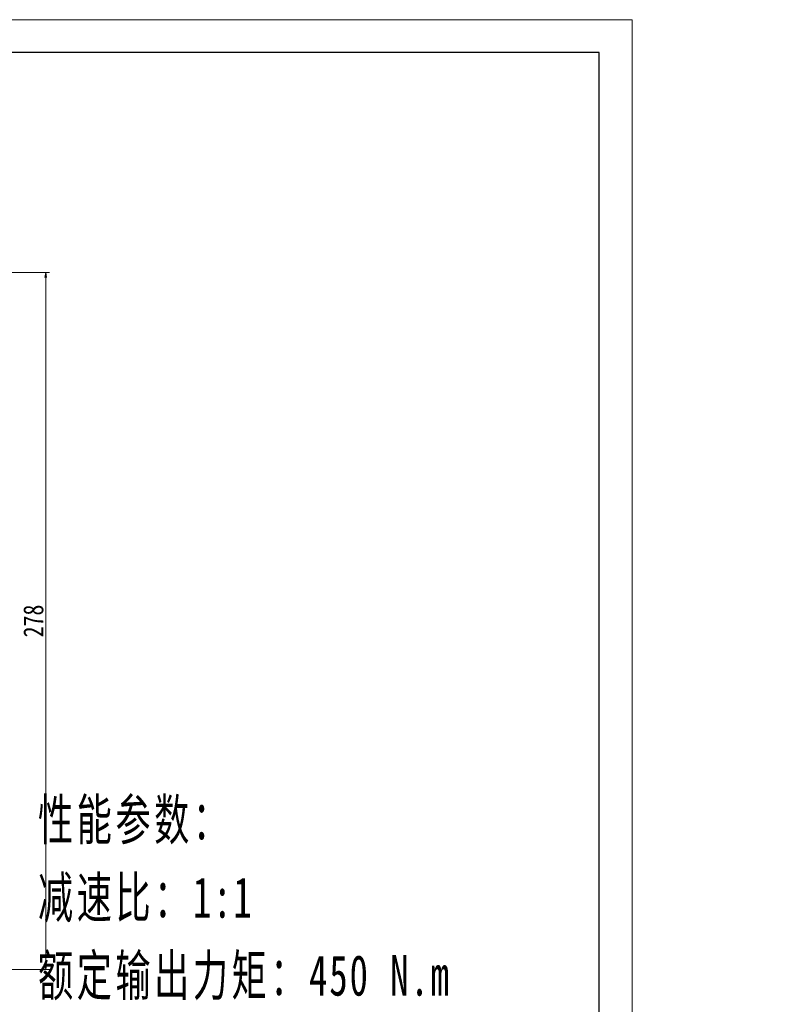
# Model space of a CAD drawing. Header units: millimetres. Extents: x -6 to 1156, y 0 to 776.
# Tile 6 of 6: x 853 to 1156, y 384 to 776. Entities that reach past the tile are written whole.
import ezdxf

# ---------------------------------------------------------------- set-up
doc = ezdxf.new("R2010")
doc.units = ezdxf.units.MM
doc.layers.add('图框_外框线', color=7, linetype='Continuous', lineweight=18)
doc.layers.add('尺寸线层', color=3, linetype='Continuous', lineweight=18)
doc.styles.add('宋体', font='txt', dxfattribs={"width": 0.8})
doc.styles.add('标准', font='txt', dxfattribs={"width": 0.667})
doc.dimstyles.new('A水平标注$0', dxfattribs={"dimtxt": 3.5, "dimasz": 2, "dimexe": 1.5, "dimexo": 3, "dimgap": 1.1, "dimtad": 1, "dimtoh": 1, "dimdec": 4, "dimdsep": 46, "dimtxsty": '宋体', "dimblk": 'OPEN', "dimcen": 3, "dimclrd": 3, "dimclre": 3, "dimclrt": 6, "dimadec": 0, "dimazin": 0, "dimtm": 1e-09, "dimtfac": 1, "dimtdec": 4, "dimtix": 1, "dimtmove": 0, "dimatfit": 3, "dimldrblk": 'OPEN', "dimfxl": 0, "dimlwd": 13, "dimlwe": 13, "dimarcsym": 0})

# ---------------------------------------------------------------- blocks, each defined once
blk = doc.blocks.new('_Open')
at = {"color": 0, "linetype": 'ByBlock', "lineweight": -2}
for p, q in [((-1, 0.17), (0, 0)), ((-1, -0.17), (0, 0)), ((0, 0), (-1, 0))]:
    blk.add_line(p, q, dxfattribs=at)
blk = doc.blocks.new('*D37')
at = {"layer": 'Defpoints', "color": 0}
for p in [(774.78, 675.46), (779.78, 397.46), (863.82, 397.46)]:
    blk.add_point(p, dxfattribs=at)
at = {"layer": '尺寸线层', "color": 3, "lineweight": 13}
for p, q in [((777.78, 675.46), (865.32, 675.46)), ((863.82, 673.46), (863.82, 399.46)), ((782.78, 397.46), (865.32, 397.46))]:
    blk.add_line(p, q, dxfattribs=at)
at = {"layer": '尺寸线层', "color": 3, "lineweight": 13, "xscale": 2, "yscale": 2, "zscale": 2}
for p, rotation in [((863.82, 675.46), 90), ((863.82, 397.46), 270)]:
    blk.add_blockref('_Open', p, dxfattribs=dict(at, rotation=rotation))
at = {"layer": '尺寸线层', "color": 6, "insert": (858.91, 536.46), "char_height": 8, "attachment_point": 5, "rotation": 90, "style": '宋体'}
blk.add_mtext('278', dxfattribs=at)

msp = doc.modelspace()

# ---------------------------------------------------------------- linework, layer by layer
at = {"layer": '图框_外框线', "color": 3}
msp.add_lwpolyline([(0, 0), (1097.76949, 0), (1097.76949, 776.27985), (0, 776.27985)], close=True, dxfattribs=at)
at = {"layer": '图框_外框线', "color": 3, "lineweight": 25}
msp.add_lwpolyline([(65.34342, 13.06868), (1084.7008, 13.06868), (1084.7008, 763.21117), (65.34342, 763.21117)], close=True, dxfattribs=at)

# ---------------------------------------------------------------- texts
at = {"layer": '尺寸线层', "insert": (860.69756, 465.37783), "char_height": 11.34, "width": 219.0555242, "attachment_point": 1, "line_spacing_factor": 1.15057, "style": '标准'}
msp.add_mtext('{\\H1.42857x;\\T1.1;性能参数：\\P减速比：1:1\\P额定输出力矩：450 N.m\\P最大加速力矩：1.5倍额定扭矩\\P额定输入转速：1500 rpm\\P容许径向力：6600 N\\P容许轴向力：3300 N\\P回程间隙：≤8 arcmin\\P使用寿命：＞20000 h\\P使用温度：-10℃~80℃', dxfattribs=at)

# ---------------------------------------------------------------- dimensions: what is measured, and where the dimension line sits
at = {"layer": '尺寸线层'}
dim = msp.add_linear_dim(base=(863.81607, 397.46173), p1=(774.78362, 675.46173), p2=(779.78362, 397.46173), angle=270, dimstyle='A水平标注$0', override={"dimtxt": 8, "dimgap": 1, "dimblk": 'Open', "dimtfill": 1, "dimtfillclr": 256}, dxfattribs=at)
dim.commit()
dim.dimension.update_dxf_attribs({"geometry": '*D37', "text_midpoint": (858.90546, 536.46173)})

doc.saveas('drawing.dxf')
